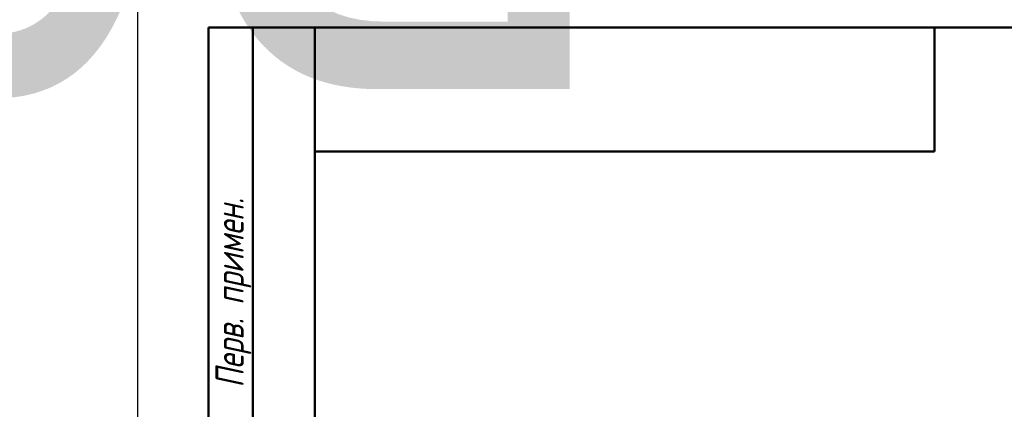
# Model space of a CAD drawing. Header units: millimetres. Extents: x -125 to 744, y -69 to 356.
# Tile 6 of 10: x -13 to 98, y 249 to 293. Entities that reach past the tile are written whole.
import ezdxf
from ezdxf.enums import TextEntityAlignment as Align

# ---------------------------------------------------------------- set-up
doc = ezdxf.new("R2018")
doc.units = ezdxf.units.MM
for name, color, linetype, lineweight in [('Кромка (ГОСТ)', 7, 'Continuous', 50), ('Обозначение (ГОСТ)', 7, 'Continuous', 25), ('Эскизная геометрия (ГОСТ)', 7, 'Continuous', 50)]:
    doc.layers.add(name, color=color, linetype=linetype, lineweight=lineweight)
doc.styles.get("Standard").update_dxf_attribs({"font": 'GOST Common Italic.ttf'})
doc.styles.add('Альтернативный текст (ГОСТ)', font='txt', dxfattribs={"width": 0.8})

# ---------------------------------------------------------------- blocks, each defined once
blk = doc.blocks.new('ГОСТ - Доп. графы 2')
at = {"layer": 'Эскизная геометрия (ГОСТ)'}
for p, q in [((-12, 0), (-12, 120)), ((-12, 120), (0, 120)), ((-7, 0), (-7, 120)), ((-12, 60), (0, 60)), ((0, 0), (-12, 0))]:
    blk.add_line(p, q, dxfattribs=at)
at = {"layer": 'Обозначение (ГОСТ)', "char_height": 3.17, "attachment_point": 5, "rotation": 90, "style": 'Альтернативный текст (ГОСТ)'}
for s, insert, width in [('\\fGOST Common|b0|i1;\\H3.1700;Перв. примен.', (-9.19, 90.05), 60.0143), ('\\fGOST Common|b0|i1;\\H3.1700;Справ. №', (-9.1, 30), 59.9357)]:
    blk.add_mtext(s, dxfattribs=dict(at, insert=insert, width=width))
at = {"layer": 'Обозначение (ГОСТ)', "lineweight": 30, "width": 0.8, "flags": 17}
for tag, p in [('Первичная_применяемость', (-3.65, 90.03)), ('Справочный_номер', (-3.55, 30.02))]:
    blk.add_attdef(tag, text='', height=3.17, rotation=90, dxfattribs=at).set_placement(p, align=Align.MIDDLE_CENTER)
blk = doc.blocks.new('ГОСТ - Доп. графы 3')
at = {"layer": 'Эскизная геометрия (ГОСТ)'}
for p, q in [((0, 0), (70, 0)), ((70, 0), (70, -14)), ((70, -14), (0, -14))]:
    blk.add_line(p, q, dxfattribs=at)
at = {"layer": 'Обозначение (ГОСТ)', "lineweight": 30, "width": 0.8}
blk.add_attdef('ОБОЗНАЧЕНИЕ', text='', height=5, rotation=180, dxfattribs=at).set_placement((34.94, -6.97), align=Align.MIDDLE_CENTER)
blk = doc.blocks.new('Рамки ГОСТ_ граница 297x210')
at = {"layer": 'Кромка (ГОСТ)', "lineweight": 25}
blk.add_line((0, 0), (0, 297), dxfattribs=at)
at = {"layer": 'Кромка (ГОСТ)'}
for p, q in [((205, 292), (20, 292)), ((20, 292), (20, 5))]:
    blk.add_line(p, q, dxfattribs=at)

msp = doc.modelspace()

# ---------------------------------------------------------------- block references
ref = msp.add_blockref('ГОСТ - Доп. графы 3', (20, 292))
lines = msp.add_mtext('\\W0.8000;P03C ', dxfattribs={"layer": 'Обозначение (ГОСТ)', "insert": (54.942, 285.032), "char_height": 70.12484, "attachment_point": 1, "rotation": 180})
ref.add_attrib('ОБОЗНАЧЕНИЕ', '', (54.942, 285.032)).embed_mtext(lines)
for name, p in [('Рамки ГОСТ_ граница 297x210', (0, 0)), ('ГОСТ - Доп. графы 2', (20, 172))]:
    msp.add_blockref(name, p)

doc.saveas('drawing.dxf')
